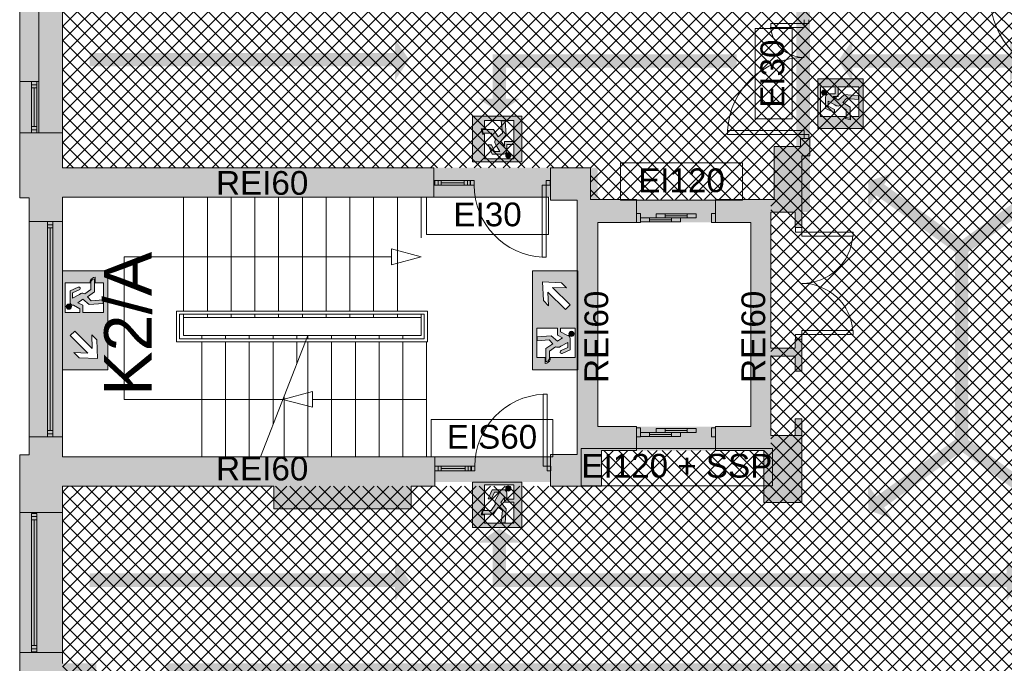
# Paper-space layout 'AP-08 STREFY POŻAROWE I EWAKUACJA - PIĘTRO 6' of a CAD drawing. Header units: millimetres. Extents: x 0 to 594, y 0 to 450.
# Tile 4 of 14: x 71 to 195, y 202 to 283. Entities that reach past the tile are written whole.
import ezdxf
from ezdxf.xclip import XClip

# ---------------------------------------------------------------- set-up
doc = ezdxf.new("R2010")
doc.units = ezdxf.units.MM
doc.header["$MEASUREMENT"] = 0
doc.header["$XCLIPFRAME"] = 0
for name, color, linetype, lineweight, true_color in [('A_ewakuacja_Nr_pióra__104', 7, 'Continuous', 5, 0x006532), ('A_podkład_Nr_pióra__254', 7, 'Continuous', 5, 0xfdfdfd), ('A_ppoż proj_Nr_pióra__104', 7, 'Continuous', 5, 0x006532), ('A_ppoż proj_Nr_pióra__70', 7, 'Continuous', 5, 0x65fe00), ('A_ppoż proj_Nr_pióra__71', 7, 'Continuous', 5, 0xcbfe65)]:
    doc.layers.add(name, color=color, linetype=linetype, lineweight=lineweight, true_color=true_color)
for name, color, linetype, lineweight in [('A_ewakuacja_Nr_pióra__4', 94, 'Continuous', 18), ('A_podkład_Nr_pióra__2', 8, 'Continuous', 13), ('A_ppoż proj_Nr_pióra__1', 7, 'Continuous', 20), ('A_ppoż proj_Nr_pióra__4', 94, 'Continuous', 18)]:
    doc.layers.add(name, color=color, linetype=linetype, lineweight=lineweight)
doc.layers.add('A_podrys', color=7, linetype='Continuous')
doc.styles.add('STYL_AUTOMATYCZNY_1', font='arial.ttf')

# ---------------------------------------------------------------- blocks, each defined once
blk = doc.blocks.new('Rysunek_1_1', base_point=(-1569.28, -182.96))
at = {"layer": 'A_ewakuacja_Nr_pióra__104', "linetype": 'Continuous', "lineweight": 0, "true_color": 0x004c26}
h = blk.add_hatch(color=118, dxfattribs=at)
h.paths.add_polyline_path([(171.53, 275.49), (171.53, 269.24), (177.27, 269.24), (177.27, 275.49)])
h.paths.add_polyline_path([(174.08, 273.29), (174.08, 274.49), (176.71, 274.49), (176.71, 270.77), (175.66, 270.77), (175.66, 270.34), (175, 270.51), (175, 270.77), (171.88, 270.77), (171.88, 274.49), (173.7, 274.49), (173.7, 273.6), (172.91, 273.6, 0.414214), (172.49, 273.19), (172.49, 271.76), (173.64, 271.25), (173.64, 271.65), (172.82, 272.04), (172.82, 272.7), (173.66, 272.22), (173.84, 272.11, 0.230447), (174.33, 272.15), (175.12, 271.6), (175.12, 270.61), (175.59, 270.48), (175.59, 271.91), (174.68, 272.51), (175.13, 273.04), (176.68, 272.89), (176.68, 273.38), (174.91, 273.51), (174.11, 272.83), (173.48, 273.29)], flags=0)
for points in [[(172.02, 273.67, 1), (172.64, 273.88, 1)], [(132.32, 265.54, 1), (132.53, 266.16, 1)], [(76.78, 247.02, 1), (77.07, 246.43, 1)], [(140.56, 243, 1), (140.27, 243.59, 1)], [(132.32, 224.07, 1), (132.53, 223.45, 1)]]:
    blk.add_hatch(color=118, dxfattribs=at).paths.add_polyline_path(points)
h = blk.add_hatch(color=118, dxfattribs=at)
h.paths.add_polyline_path([(134.14, 265.04), (134.14, 270.78), (127.9, 270.78), (127.9, 265.04)])
h.paths.add_polyline_path([(131.95, 267.6), (131.95, 267), (131.48, 267.63), (132.16, 268.43), (132.03, 270.19), (131.55, 270.19), (131.69, 268.65), (131.16, 268.2), (130.57, 269.1), (129.14, 269.1), (129.26, 268.63), (130.25, 268.63), (130.81, 267.85, 0.230447), (130.77, 267.35), (130.87, 267.18), (131.36, 266.33), (130.69, 266.33), (130.3, 267.16), (129.9, 267.16), (130.41, 266.01), (131.84, 266.01, 0.414214), (132.25, 266.42), (132.25, 267.22), (133.14, 267.22), (133.14, 265.39), (129.43, 265.39), (129.43, 268.52), (129.17, 268.52), (128.99, 269.18), (129.43, 269.18), (129.43, 270.23), (133.14, 270.23), (133.14, 267.6)], flags=0)
h = blk.add_hatch(color=118, dxfattribs=at)
h.paths.add_polyline_path([(81.86, 251.26), (76.12, 251.26), (76.12, 245.01), (81.86, 245.01)])
h.paths.add_polyline_path([(76.47, 246.01), (76.47, 249.73), (79.6, 249.73), (79.6, 249.99, -0.24241), (80.26, 250.46), (80.26, 249.73), (81.3, 249.73), (81.3, 246.01), (78.68, 246.01), (78.68, 246.9), (78.08, 247.2), (78.71, 247.67), (79.51, 246.99), (81.27, 247.12), (81.27, 247.61), (79.73, 247.46), (79.27, 247.99), (80.18, 248.59), (80.18, 250.24, 0.304489), (79.71, 249.89), (79.71, 248.9), (78.93, 248.35, 0.230447), (78.43, 248.39), (78.26, 248.28), (77.41, 247.8), (77.41, 248.46), (78.24, 248.85, 1.14772), (78.09, 249.18), (77.08, 248.74), (77.08, 247.31, 0.414214), (77.5, 246.9), (78.3, 246.45), (78.3, 246.01)], flags=0)
h = blk.add_hatch(color=118, dxfattribs=at)
h.paths.add_polyline_path([(135.48, 251.26), (135.48, 245.01), (141.22, 245.01), (141.22, 251.26)])
h.paths.add_polyline_path([(136.88, 247.49), (136.77, 249.86), (139.13, 249.75), (139.79, 249.09), (138.02, 249.16), (140.23, 246.95), (139.66, 246.38), (137.44, 248.58), (137.52, 246.85)], flags=0)
h = blk.add_hatch(color=118, dxfattribs=at)
h.paths.add_polyline_path([(81.86, 238.76), (81.86, 245.01), (76.12, 245.01), (76.12, 238.76)])
h.paths.add_polyline_path([(80.46, 242.53), (80.56, 240.16), (78.21, 240.27), (77.55, 240.92), (79.32, 240.86), (77.11, 243.07), (77.68, 243.64), (79.89, 241.43), (79.82, 243.17)], flags=0)
h = blk.add_hatch(color=118, dxfattribs=at)
h.paths.add_polyline_path([(135.48, 238.76), (141.22, 238.76), (141.22, 245.01), (135.48, 245.01)])
h.paths.add_polyline_path([(140.87, 244.01), (140.87, 240.29), (137.74, 240.29), (137.74, 240.03, -0.24241), (137.08, 239.55), (137.08, 240.29), (136.03, 240.29), (136.03, 244), (138.66, 244), (138.66, 243.11), (139.26, 242.81), (138.63, 242.35), (137.83, 243.03), (136.07, 242.9), (136.07, 242.41), (137.61, 242.55), (138.06, 242.03), (137.16, 241.43), (137.16, 239.78, 0.304489), (137.63, 240.13), (137.63, 241.12), (138.41, 241.67, 0.230447), (138.91, 241.63), (139.08, 241.73), (139.93, 242.22), (139.93, 241.56), (139.1, 241.17, 1.14772), (139.25, 240.83), (140.25, 241.28), (140.25, 242.71, 0.414214), (139.84, 243.12), (139.04, 243.56), (139.04, 244.01)], flags=0)
h = blk.add_hatch(color=118, dxfattribs=at)
h.paths.add_polyline_path([(134.14, 224.57), (127.9, 224.57), (127.9, 218.83), (134.14, 218.83)])
h.paths.add_polyline_path([(131.95, 222.01), (133.14, 222.01), (133.14, 219.38), (129.43, 219.38), (129.43, 220.43), (128.99, 220.43), (129.17, 221.09), (129.43, 221.09), (129.43, 224.22), (133.14, 224.22), (133.14, 222.39), (132.25, 222.39), (132.25, 223.19, 0.414214), (131.84, 223.6), (130.41, 223.6), (129.9, 222.45), (130.3, 222.45), (130.69, 223.28), (131.36, 223.28), (130.87, 222.43), (130.77, 222.26, 0.230447), (130.81, 221.76), (130.25, 220.98), (129.26, 220.98), (129.14, 220.51), (130.57, 220.51), (131.16, 221.41), (131.69, 220.96), (131.55, 219.42), (132.03, 219.42), (132.16, 221.18), (131.48, 221.98), (131.95, 222.61)], flags=0)
at = {"layer": 'A_podkład_Nr_pióra__254', "linetype": 'Continuous', "lineweight": 5, "true_color": 0xfdfdfd}
h = blk.add_hatch(color=7, dxfattribs=at)
h.paths.add_polyline_path([(70.72, 355.07), (70.72, 268.67), (70.72, 260.47), (71.92, 260.47), (71.92, 230.27), (71.92, 228.02), (70.72, 228.02), (70.72, 203.02), (70.72, 136.57), (70.72, 133.27), (538.72, 133.27), (538.72, 199.87), (538.72, 220.67), (538.72, 227.67), (538.02, 227.67), (538.02, 230.27), (538.02, 257.47), (538.02, 260.47), (538.72, 260.47), (538.72, 267.87), (538.72, 285.57), (538.72, 288.77), (538.72, 291.37), (538.72, 319.07), (538.72, 355.07), (402.02, 355.07), (339.92, 355.07), (335.62, 355.07), (274.22, 355.07), (270.02, 355.07), (241.32, 355.07), (236.62, 355.07), (208.02, 355.07), (203.62, 355.07), (196.22, 355.07), (196.22, 351.77), (203.62, 351.77), (203.62, 351.07), (204.22, 351.07), (204.22, 343.57), (204.22, 301.67), (204.22, 294.97), (204.22, 286.87), (207.52, 286.87), (207.52, 288.57), (205.92, 288.57), (205.92, 294.97), (208.02, 294.97), (208.02, 301.67), (205.92, 301.67), (205.92, 343.57), (208.02, 343.57), (208.02, 351.07), (208.02, 351.77), (236.62, 351.77), (236.62, 351.07), (238.32, 351.07), (238.32, 292.97), (229.12, 292.97), (229.12, 290.97), (219.62, 290.97), (219.62, 288.57), (219.12, 288.57), (219.12, 286.87), (219.62, 286.87), (229.12, 286.87), (238.32, 286.87), (249.02, 286.87), (258.52, 286.87), (259.02, 286.87), (259.02, 288.67), (258.52, 288.67), (258.52, 290.97), (249.02, 290.97), (249.02, 292.97), (239.82, 292.97), (239.82, 351.07), (241.32, 351.07), (241.32, 351.77), (270.02, 351.77), (270.02, 351.07), (270.02, 343.07), (270.52, 343.07), (270.52, 301.67), (270.02, 301.67), (270.02, 294.87), (271.22, 294.87), (271.22, 288.67), (270.62, 288.67), (270.62, 286.87), (273.62, 286.87), (273.62, 288.67), (272.92, 288.67), (272.92, 294.87), (273.92, 294.87), (273.92, 301.67), (273.32, 301.67), (273.32, 343.07), (273.92, 343.07), (273.92, 351.07), (274.22, 351.07), (274.22, 351.77), (302.82, 351.77), (302.82, 351.07), (304.32, 351.07), (304.32, 293.07), (296.22, 293.07), (296.22, 291.37), (286.72, 291.37), (286.72, 288.67), (285.22, 288.67), (285.22, 286.87), (286.72, 286.87), (296.22, 286.87), (307.32, 286.87), (315.42, 286.87), (324.92, 286.87), (324.92, 291.37), (315.42, 291.37), (315.42, 293.07), (307.32, 293.07), (306.02, 293.07), (306.02, 351.07), (307.02, 351.07), (307.02, 351.77), (335.62, 351.77), (335.62, 351.07), (336.12, 351.07), (336.12, 343.57), (336.82, 343.57), (336.82, 301.67), (336.12, 301.67), (336.12, 294.87), (337.22, 294.87), (337.22, 288.57), (336.52, 288.57), (336.52, 286.87), (339.42, 286.87), (339.42, 288.57), (339.02, 288.57), (339.02, 294.87), (339.92, 294.87), (339.92, 301.67), (339.52, 301.67), (339.52, 343.57), (339.92, 343.57), (339.92, 351.07), (339.92, 351.77), (368.52, 351.77), (368.52, 351.07), (370.42, 351.07), (370.42, 338.67), (370.42, 293.37), (361.32, 293.37), (361.32, 291.97), (351.82, 291.97), (351.82, 288.57), (351.02, 288.57), (351.02, 286.87), (351.82, 286.87), (361.32, 286.87), (372.32, 286.87), (372.32, 287.07), (401.92, 287.07), (401.92, 286.87), (405.82, 286.87), (405.82, 288.57), (404.22, 288.57), (404.22, 294.77), (406.32, 294.77), (406.32, 301.57), (404.22, 301.57), (404.22, 339.67), (406.32, 339.67), (406.32, 351.07), (406.32, 351.77), (434.92, 351.77), (434.92, 351.07), (436.12, 351.07), (436.12, 293.17), (426.62, 293.17), (426.62, 290.97), (417.12, 290.97), (417.12, 288.57), (416.82, 288.57), (416.82, 286.87), (417.12, 286.87), (426.62, 286.87), (437.72, 286.87), (445.82, 286.87), (455.32, 286.87), (456.52, 286.87), (456.52, 288.57), (455.32, 288.57), (455.32, 290.97), (445.82, 290.97), (445.82, 292.77), (437.72, 292.77), (437.72, 293.17), (437.72, 351.07), (439.22, 351.07), (439.22, 351.77), (467.82, 351.77), (467.82, 351.07), (467.92, 351.07), (467.92, 343.27), (469.12, 343.27), (469.12, 301.57), (467.92, 301.57), (467.92, 294.77), (468.92, 294.77), (468.92, 288.57), (468.12, 288.57), (468.12, 286.87), (471.02, 286.87), (471.62, 286.87), (471.62, 288.57), (471.02, 288.57), (470.72, 288.57), (470.72, 294.77), (471.92, 294.77), (471.92, 301.57), (470.82, 301.57), (470.82, 311.77), (471.62, 311.77), (471.62, 312.57), (470.82, 312.57), (470.82, 343.27), (471.92, 343.27), (471.92, 351.07), (471.92, 351.77), (500.72, 351.77), (500.72, 351.07), (502.22, 351.07), (502.22, 312.57), (496.42, 312.57), (496.42, 311.77), (502.22, 311.77), (502.22, 310.17), (502.22, 292.77), (484.42, 292.77), (484.42, 311.77), (486.42, 311.77), (486.42, 312.57), (483.62, 312.57), (483.62, 311.77), (483.62, 290.97), (483.62, 286.87), (493.12, 286.87), (503.92, 286.87), (533.32, 286.87), (533.82, 286.87), (533.82, 285.57), (533.82, 267.87), (533.82, 263.97), (507.32, 263.97), (507.32, 266.77), (486.72, 266.77), (486.72, 260.57), (507.32, 260.57), (533.82, 260.57), (533.82, 260.47), (533.82, 257.47), (533.82, 230.27), (533.82, 227.67), (533.82, 227.57), (507.22, 227.57), (486.52, 227.57), (486.52, 226.47), (486.42, 226.47), (486.42, 225.87), (486.52, 225.87), (486.52, 221.67), (507.22, 221.67), (507.22, 224.47), (533.82, 224.47), (533.82, 220.67), (533.82, 201.67), (533.22, 201.67), (533.22, 199.87), (533.32, 199.87), (533.32, 161.27), (532.82, 161.27), (532.82, 159.67), (533.32, 159.67), (533.32, 136.57), (505.22, 136.57), (505.22, 137.27), (504.02, 137.27), (504.02, 159.67), (507.52, 159.67), (507.52, 163.77), (504.02, 163.77), (504.02, 177.17), (522.22, 177.17), (522.22, 191.27), (522.22, 199.87), (522.22, 201.67), (514.12, 201.67), (504.02, 201.67), (493.22, 201.67), (483.72, 201.67), (482.62, 201.67), (482.62, 199.87), (483.72, 199.87), (483.72, 197.17), (493.22, 197.17), (493.22, 195.57), (502.02, 195.57), (502.02, 137.27), (500.42, 137.27), (500.42, 136.57), (472.12, 136.57), (472.12, 137.27), (471.82, 137.27), (471.82, 145.07), (470.72, 145.07), (470.72, 186.87), (471.82, 186.87), (471.82, 193.67), (470.72, 193.67), (470.72, 199.87), (471.02, 199.87), (471.02, 201.67), (468.32, 201.67), (468.32, 199.87), (469.12, 199.87), (469.12, 193.67), (468.02, 193.67), (468.02, 186.87), (469.12, 186.87), (469.12, 145.07), (468.02, 145.07), (468.02, 137.27), (467.82, 137.27), (467.82, 136.57), (439.22, 136.57), (439.22, 137.27), (437.52, 137.27), (437.52, 195.57), (446.32, 195.57), (446.32, 197.17), (455.82, 197.17), (455.82, 199.87), (456.72, 199.87), (456.72, 201.67), (455.82, 201.67), (446.32, 201.67), (435.92, 201.67), (426.62, 201.67), (416.42, 201.67), (416.32, 201.67), (416.32, 199.87), (416.42, 199.87), (416.42, 197.17), (416.42, 195.67), (417.12, 195.67), (417.12, 197.17), (426.62, 197.17), (426.62, 195.67), (435.82, 195.67), (435.82, 137.27), (434.72, 137.27), (434.72, 136.57), (406.12, 136.57), (406.12, 137.27), (405.82, 137.27), (405.82, 145.27), (404.72, 145.27), (404.72, 186.87), (405.62, 186.87), (405.62, 193.67), (404.52, 193.67), (404.52, 199.87), (405.32, 199.87), (405.32, 201.67), (401.72, 201.67), (401.72, 199.87), (403.52, 199.87), (403.52, 193.67), (401.72, 193.67), (401.72, 186.87), (402.92, 186.87), (402.92, 145.27), (401.82, 145.27), (401.82, 137.27), (401.52, 137.27), (401.52, 136.57), (372.92, 136.57), (372.92, 137.27), (371.32, 137.27), (371.32, 174.97), (375.32, 174.97), (375.32, 175.97), (371.32, 175.97), (371.32, 195.67), (384.92, 195.67), (384.92, 175.97), (383.32, 175.97), (383.32, 174.97), (386.42, 174.97), (386.42, 178.97), (391.02, 178.97), (391.02, 174.97), (391.82, 174.97), (391.82, 179.77), (386.42, 179.77), (386.42, 195.27), (390.12, 195.27), (390.12, 201.67), (386.42, 201.67), (369.62, 201.67), (361.02, 201.67), (351.52, 201.67), (350.72, 201.67), (350.72, 199.87), (351.52, 199.87), (351.52, 197.17), (361.02, 197.17), (361.02, 195.17), (369.62, 195.17), (369.62, 137.27), (368.42, 137.27), (368.42, 136.57), (339.82, 136.57), (339.82, 137.27), (339.62, 137.27), (339.62, 145.27), (339.12, 145.27), (339.12, 187.17), (339.62, 187.17), (339.62, 193.97), (338.52, 193.97), (338.52, 199.87), (339.12, 199.87), (339.12, 201.67), (336.22, 201.67), (336.22, 199.87), (337.02, 199.87), (337.02, 193.97), (336.02, 193.97), (336.02, 187.17), (336.62, 187.17), (336.62, 145.27), (336.02, 145.27), (336.02, 137.27), (335.72, 137.27), (335.72, 136.57), (307.12, 136.57), (307.12, 137.27), (305.52, 137.27), (305.52, 195.07), (314.82, 195.07), (314.82, 197.17), (324.32, 197.17), (324.32, 199.87), (324.62, 199.87), (324.62, 201.67), (324.32, 201.67), (314.82, 201.67), (303.92, 201.67), (295.52, 201.67), (286.02, 201.67), (284.92, 201.67), (284.92, 199.87), (286.02, 199.87), (286.02, 196.97), (295.52, 196.97), (295.52, 194.87), (303.92, 194.87), (303.92, 137.27), (302.72, 137.27), (302.72, 136.57), (274.12, 136.57), (274.12, 137.27), (273.82, 137.27), (273.82, 145.27), (273.27, 145.27), (273.27, 187.17), (273.77, 187.17), (273.77, 193.97), (272.67, 193.97), (272.67, 199.87), (273.32, 199.87), (273.32, 201.67), (271.67, 201.67), (270.92, 201.67), (270.92, 199.77), (271.27, 199.77), (271.27, 193.97), (270.17, 193.97), (270.17, 187.17), (270.77, 187.17), (270.77, 145.27), (270.22, 145.27), (270.22, 137.27), (269.72, 137.27), (269.72, 136.57), (241.12, 136.57), (241.12, 137.27), (240.12, 137.27), (240.12, 195.37), (249.62, 195.37), (249.62, 197.27), (259.12, 197.27), (259.12, 199.77), (259.32, 199.77), (259.32, 201.67), (259.12, 201.67), (249.62, 201.67), (237.42, 201.67), (237.42, 195.37), (238.32, 195.37), (238.32, 137.27), (236.72, 137.27), (236.72, 136.57), (207.82, 136.57), (207.82, 137.27), (207.82, 145.27), (205.72, 145.27), (205.72, 187.17), (207.82, 187.17), (207.82, 193.27), (217.02, 193.27), (217.02, 197.27), (226.52, 197.27), (226.52, 201.67), (217.02, 201.67), (204.02, 201.67), (196.62, 201.67), (196.62, 196.17), (182.02, 196.17), (182.02, 195.47), (196.62, 195.47), (204.02, 195.47), (204.02, 187.17), (204.02, 168.57), (199.02, 168.57), (199.02, 166.97), (204.02, 166.97), (204.02, 145.27), (204.02, 137.27), (203.52, 137.27), (203.52, 136.57), (174.92, 136.57), (174.92, 137.27), (173.62, 137.27), (173.62, 140.27), (172.02, 140.27), (172.02, 137.27), (170.52, 137.27), (170.52, 136.57), (141.92, 136.57), (141.92, 137.27), (141.62, 137.27), (141.62, 145.07), (140.52, 145.07), (140.52, 178.47), (160.72, 178.47), (160.72, 195.27), (160.72, 200.07), (170.42, 200.07), (170.42, 197.97), (172.02, 197.97), (172.02, 166.37), (172.02, 149.27), (173.62, 149.27), (173.62, 166.37), (174.02, 166.37), (174.02, 201.67), (170.42, 201.67), (160.72, 201.67), (149.02, 201.67), (128.32, 201.67), (126.42, 201.67), (122.22, 201.67), (112.37, 201.67), (89.22, 201.67), (89.22, 195.67), (99.82, 195.67), (99.82, 166.57), (76.12, 166.57), (76.12, 200.07), (80.42, 200.07), (80.42, 201.67), (76.12, 201.67), (76.12, 203.02), (76.12, 224.07), (102.82, 224.07), (102.82, 221.17), (110.47, 221.17), (120.17, 221.17), (120.17, 224.07), (123.17, 224.07), (123.17, 227.77), (120.17, 227.77), (110.47, 227.77), (102.82, 227.77), (76.12, 227.77), (76.12, 228.02), (76.12, 230.27), (76.12, 260.47), (76.12, 260.57), (123.02, 260.57), (123.02, 262.07), (123.17, 262.07), (123.17, 262.67), (123.02, 262.67), (123.02, 264.27), (76.12, 264.27), (76.12, 268.67), (76.12, 293.87), (76.87, 293.87), (76.87, 295.77), (76.12, 295.77), (76.12, 351.77), (104.72, 351.77), (104.72, 351.07), (106.82, 351.07), (106.82, 322.07), (102.13, 322.07), (101.27, 321.21), (101.83, 320.64), (102.46, 321.27), (106.82, 321.27), (106.82, 319.67), (108.32, 319.67), (121.02, 319.67), (121.82, 319.67), (121.82, 320.47), (108.32, 320.47), (108.32, 351.07), (109.42, 351.07), (109.42, 351.77), (138.02, 351.77), (138.02, 344.57), (135.32, 344.57), (135.32, 302.87), (135.32, 293.87), (154.32, 293.87), (154.52, 293.87), (155.42, 293.87), (155.42, 295.57), (154.52, 295.57), (154.32, 295.57), (154.32, 302.87), (136.32, 302.87), (136.32, 343.57), (138.02, 343.57), (142.52, 343.57), (142.52, 351.07), (142.52, 351.77), (170.92, 351.77), (170.92, 351.07), (172.12, 351.07), (172.12, 301.57), (167.42, 301.57), (167.42, 295.57), (167.32, 295.57), (167.32, 293.87), (167.42, 293.87), (167.42, 293.67), (169.32, 293.67), (169.32, 286.57), (169.32, 281.97), (170.52, 281.97), (170.52, 286.57), (174.22, 286.57), (174.22, 293.67), (185.22, 293.67), (185.22, 299.47), (174.22, 299.47), (174.22, 301.57), (174.22, 351.07), (175.22, 351.07), (175.22, 355.07), (172.72, 355.07), (170.92, 355.07)])
h.paths.add_polyline_path([(104.62, 136.57), (76.12, 136.57), (76.12, 165.57), (99.82, 165.57), (99.82, 161.37), (101.42, 161.37), (101.42, 195.67), (112.37, 195.67), (112.37, 200.07), (122.22, 200.07), (122.22, 196.37), (125.82, 196.37), (125.82, 191.27), (122.22, 191.27), (122.22, 185.07), (138.92, 185.07), (138.92, 145.07), (137.82, 145.07), (137.82, 137.27), (137.82, 136.57), (109.32, 136.57), (109.32, 137.27), (104.62, 137.27)], flags=0)
h.paths.add_polyline_path([(137.82, 191.27), (126.42, 191.27), (126.42, 196.37), (126.42, 198.57), (128.32, 198.57), (128.32, 200.47), (149.02, 200.47), (149.02, 195.27), (159.52, 195.27), (159.52, 183.47), (140.52, 183.47), (140.52, 185.07), (140.52, 187.22), (141.52, 187.22), (141.52, 194.12), (139.52, 194.12), (137.82, 194.12)], flags=0)
h.paths.add_polyline_path([(401.92, 287.67), (372.32, 287.67), (372.32, 338.67), (373.22, 338.67), (373.22, 339.67), (400.92, 339.67), (401.92, 339.67), (401.92, 301.57), (401.92, 294.77)], flags=0)
h.paths.add_polyline_path([(503.92, 293.27), (503.92, 305.67), (520.82, 305.67), (521.92, 305.67), (521.92, 310.17), (504.12, 310.17), (504.12, 328.07), (508.72, 328.07), (520.72, 328.07), (520.72, 329.07), (508.72, 329.07), (508.72, 332.67), (504.12, 332.67), (504.12, 351.07), (505.12, 351.07), (505.12, 351.77), (533.32, 351.77), (533.32, 319.07), (532.92, 319.07), (532.92, 291.37), (533.32, 291.37), (533.32, 288.77), (514.42, 288.77), (514.42, 293.27)], flags=0)
h.paths.add_polyline_path([(504.02, 183.47), (504.02, 195.57), (504.02, 195.67), (513.32, 195.67), (513.32, 199.87), (521.32, 199.87), (521.32, 191.27), (521.32, 183.47)], flags=0)
for points in [[(158.62, 231.57), (158.62, 228.55), (163.07, 228.55), (164.72, 228.55), (164.72, 221.97), (169.52, 221.97), (169.52, 230.47), (169.52, 232.57), (168.67, 232.57), (168.67, 230.47), (165.57, 230.47), (165.57, 240.47), (168.67, 240.47), (168.67, 238.57), (169.52, 238.57), (169.52, 242.62), (168.67, 242.62), (168.67, 241.47), (165.57, 241.47), (165.57, 258.67), (168.67, 258.67), (168.67, 256.72), (169.52, 256.72), (169.52, 258.67), (169.52, 265.77), (170.52, 265.77), (170.52, 268.97), (169.32, 268.97), (169.32, 266.97), (166.02, 266.97), (166.02, 260.28), (165.57, 260.28), (158.62, 260.28), (158.62, 257.37), (163.07, 257.37), (163.07, 231.57)], [(137.77, 228.07), (137.77, 224.07), (144.19, 224.07), (144.19, 228.55), (148.62, 228.55), (148.62, 231.57), (143.72, 231.57), (143.72, 257.37), (148.62, 257.37), (148.62, 260.28), (142.83, 260.28), (142.83, 264.27), (137.77, 264.27), (137.77, 260.17), (141.12, 260.17), (141.12, 259.87), (141.12, 229.07), (141.12, 228.07)]]:
    blk.add_hatch(color=7, dxfattribs=at).paths.add_polyline_path(points)
at = {"layer": 'A_ppoż proj_Nr_pióra__104', "linetype": 'Continuous', "lineweight": 5, "true_color": 0x006532}
for points in [[(79.55, 277.08), (118.11, 277.08), (118.11, 275.31), (119.91, 277.93), (118.11, 280.55), (118.11, 278.78), (79.55, 278.78)], [(175.9, 275.15), (175.9, 276.92), (195.79, 276.92), (195.79, 275.15), (197.59, 277.77), (195.79, 280.39), (195.79, 278.62), (175.9, 278.62), (175.9, 280.39), (174.1, 277.77)], [(128.68, 273.02), (131.3, 271.21), (133.92, 273.02), (132.15, 273.02), (132.15, 276.92), (161.29, 276.92), (161.29, 278.62), (130.45, 278.62), (130.45, 276.92), (130.45, 273.02)], [(189.91, 254.97), (179.89, 262.18), (180.92, 263.61), (177.92, 262.54), (177.86, 259.36), (178.89, 260.79), (188.92, 253.59)], [(189.44, 254.94), (190.43, 253.56), (200.46, 260.77), (201.49, 259.34), (201.43, 262.52), (198.44, 263.59), (199.47, 262.15)], [(188.84, 228.42), (190.54, 228.42), (190.54, 255.12), (188.84, 255.12)], [(189.91, 228.58), (188.92, 229.96), (178.89, 222.75), (177.86, 224.19), (177.92, 221.01), (180.92, 219.94), (179.89, 221.37)], [(189.44, 228.6), (199.47, 221.39), (198.44, 219.96), (201.43, 221.03), (201.49, 224.21), (200.46, 222.77), (190.43, 229.98)], [(128.68, 216.92), (130.45, 216.92), (130.45, 213.02), (130.45, 211.32), (182.47, 211.32), (182.47, 213.02), (132.15, 213.02), (132.15, 216.92), (133.92, 216.92), (131.3, 218.72)], [(79.55, 211.32), (118.11, 211.32), (118.11, 209.55), (119.91, 212.17), (118.11, 214.78), (118.11, 213.02), (79.55, 213.02)], [(176.18, 211.32), (195.39, 211.32), (195.39, 209.55), (197.19, 212.17), (195.39, 214.78), (195.39, 213.02), (176.18, 213.02)]]:
    blk.add_hatch(color=128, dxfattribs=at).paths.add_polyline_path(points)
at = {"layer": 'A_ppoż proj_Nr_pióra__4', "linetype": 'Continuous', "lineweight": 0, "true_color": 0x002000}
for points in [[(70.72, 260.57), (141.12, 260.57), (141.12, 264.27), (70.72, 264.27)], [(141.12, 264.27), (141.12, 224.57), (143.72, 224.57), (143.72, 264.27)], [(143.72, 257.37), (165.57, 257.37), (165.57, 260.28), (143.72, 260.28)], [(163.07, 257.37), (163.07, 228.55), (165.57, 228.55), (165.57, 257.37)], [(143.72, 231.57), (143.72, 228.55), (163.07, 228.55), (163.07, 231.57)], [(70.72, 224.57), (141.12, 224.57), (141.12, 227.77), (70.72, 227.77)]]:
    blk.add_hatch(color=98, dxfattribs=at).paths.add_polyline_path(points)
at = {"layer": 'A_ppoż proj_Nr_pióra__70', "linetype": 'Continuous', "lineweight": 0, "true_color": 0x193f00}
for points in [[(170.52, 260.28), (170.52, 293.87), (168.82, 293.87), (168.82, 260.28)], [(165.57, 258.67), (170.52, 258.67), (170.52, 260.28), (165.57, 260.28)]]:
    blk.add_hatch(color=88, dxfattribs=at).paths.add_polyline_path(points)
at = {"layer": 'A_ppoż proj_Nr_pióra__71', "linetype": 'Continuous', "lineweight": 5, "true_color": 0xcbfe65}
h = blk.add_hatch(dxfattribs=at)
h.set_pattern_fill('bloczki_betonowe_0001', color=71, style=0, pattern_type=2)
h.set_pattern_definition([(45, (-1569.2778, -182.9554), (-0.9192388, 0.9192388), []), (135, (-1569.2778, -182.9554), (0.9192388, 0.9192388), [])])
h.paths.add_polyline_path([(76.12, 224.07), (76.12, 136.57), (204.02, 136.57), (204.02, 201.67), (215.32, 201.67), (215.32, 265.97), (204.22, 265.97), (204.22, 355.07), (210.97, 355.07), (210.97, 439.37), (172.83, 439.37), (172.83, 351.77), (76.12, 351.77), (76.12, 264.27), (142.83, 264.27), (142.83, 260.28), (165.57, 260.28), (165.57, 228.55), (144.19, 228.55), (144.19, 224.07)])
at = {"layer": 'A_ewakuacja_Nr_pióra__4', "color": 94, "linetype": 'Continuous', "lineweight": 18, "flags": 128}
for points in [[(177.27, 275.49), (177.27, 269.24), (171.53, 269.24), (171.53, 275.49)], [(171.53, 275.49), (177.27, 275.49)], [(134.14, 270.78), (127.9, 270.78), (127.9, 265.04), (134.14, 265.04)], [(134.14, 265.04), (134.14, 270.78)], [(76.12, 245.01), (76.12, 251.26), (81.86, 251.26), (81.86, 245.01)], [(135.48, 245.01), (135.48, 251.26), (141.22, 251.26), (141.22, 245.01)], [(81.86, 245.01), (81.86, 238.76), (76.12, 238.76), (76.12, 245.01)], [(141.22, 245.01), (141.22, 238.76), (135.48, 238.76), (135.48, 245.01)], [(134.14, 218.83), (127.9, 218.83), (127.9, 224.57), (134.14, 224.57)], [(134.14, 224.57), (134.14, 218.83)]]:
    blk.add_lwpolyline(points, dxfattribs=at)
for points in [[(176.71, 274.49), (174.08, 274.49), (174.08, 273.29), (173.48, 273.29), (174.11, 272.83), (174.91, 273.51), (176.68, 273.38), (176.68, 272.89), (175.13, 273.04), (174.68, 272.51), (175.59, 271.91), (175.59, 270.48), (175.12, 270.61), (175.12, 271.6), (174.33, 272.15, -0.230447), (173.84, 272.11), (173.66, 272.22), (172.82, 272.7), (172.82, 272.04), (173.64, 271.65), (173.64, 271.25), (172.49, 271.76), (172.49, 273.19, -0.414214), (172.91, 273.6), (173.7, 273.6), (173.7, 274.49), (171.88, 274.49), (171.88, 270.77), (175, 270.77), (175, 270.51), (175.66, 270.34), (175.66, 270.77), (176.71, 270.77)], [(133.14, 270.23), (133.14, 267.6), (131.95, 267.6), (131.95, 267), (131.48, 267.63), (132.16, 268.43), (132.03, 270.19), (131.55, 270.19), (131.69, 268.65), (131.16, 268.2), (130.57, 269.1), (129.14, 269.1), (129.26, 268.63), (130.25, 268.63), (130.81, 267.85, 0.230447), (130.77, 267.35), (130.87, 267.18), (131.36, 266.33), (130.69, 266.33), (130.3, 267.16), (129.9, 267.16), (130.41, 266.01), (131.84, 266.01, 0.414214), (132.25, 266.42), (132.25, 267.22), (133.14, 267.22), (133.14, 265.39), (129.43, 265.39), (129.43, 268.52), (129.17, 268.52), (128.99, 269.18), (129.43, 269.18), (129.43, 270.23)], [(81.3, 246.01), (78.68, 246.01), (78.68, 246.9), (78.08, 247.2), (78.71, 247.67), (79.51, 246.99), (81.27, 247.12), (81.27, 247.61), (79.73, 247.46), (79.27, 247.99), (80.18, 248.59), (80.18, 250.24, 0.304489), (79.71, 249.89), (79.71, 248.9), (78.93, 248.35, 0.230447), (78.43, 248.39), (78.26, 248.28), (77.41, 247.8), (77.41, 248.46), (78.24, 248.85, 1.14772), (78.09, 249.18), (77.08, 248.74), (77.08, 247.31, 0.414214), (77.5, 246.9), (78.3, 246.45), (78.3, 246.01), (76.47, 246.01), (76.47, 249.73), (79.6, 249.73), (79.6, 249.99, -0.24241), (80.26, 250.46), (80.26, 249.73), (81.3, 249.73)], [(136.03, 244), (138.66, 244), (138.66, 243.11), (139.26, 242.81), (138.63, 242.35), (137.83, 243.03), (136.07, 242.9), (136.07, 242.41), (137.61, 242.55), (138.06, 242.03), (137.16, 241.43), (137.16, 239.78, 0.304489), (137.63, 240.13), (137.63, 241.12), (138.41, 241.67, 0.230447), (138.91, 241.63), (139.08, 241.73), (139.93, 242.22), (139.93, 241.56), (139.1, 241.17, 1.14772), (139.25, 240.83), (140.25, 241.28), (140.25, 242.71, 0.414214), (139.84, 243.12), (139.04, 243.56), (139.04, 244.01), (140.87, 244.01), (140.87, 240.29), (137.74, 240.29), (137.74, 240.03, -0.24241), (137.08, 239.55), (137.08, 240.29), (136.03, 240.29)], [(133.14, 219.38), (133.14, 222.01), (131.95, 222.01), (131.95, 222.61), (131.48, 221.98), (132.16, 221.18), (132.03, 219.42), (131.55, 219.42), (131.69, 220.96), (131.16, 221.41), (130.57, 220.51), (129.14, 220.51), (129.26, 220.98), (130.25, 220.98), (130.81, 221.76, -0.230447), (130.77, 222.26), (130.87, 222.43), (131.36, 223.28), (130.69, 223.28), (130.3, 222.45), (129.9, 222.45), (130.41, 223.6), (131.84, 223.6, -0.414214), (132.25, 223.19), (132.25, 222.39), (133.14, 222.39), (133.14, 224.22), (129.43, 224.22), (129.43, 221.09), (129.17, 221.09), (128.99, 220.43), (129.43, 220.43), (129.43, 219.38)]]:
    blk.add_lwpolyline(points, format="xyb", close=True, dxfattribs=at)
for points in [[(139.66, 246.38), (140.23, 246.95), (138.02, 249.16), (139.79, 249.09), (139.13, 249.75), (136.77, 249.86), (136.88, 247.49), (137.52, 246.85), (137.44, 248.58)], [(77.68, 243.64), (77.11, 243.07), (79.32, 240.86), (77.55, 240.92), (78.21, 240.27), (80.56, 240.16), (80.46, 242.53), (79.82, 243.17), (79.89, 241.43)]]:
    blk.add_lwpolyline(points, close=True, dxfattribs=at)
at = {"layer": 'A_ewakuacja_Nr_pióra__4', "color": 94, "linetype": 'Continuous', "lineweight": 18}
for centre in [(172.33, 273.77), (132.43, 265.85), (76.93, 246.73), (140.41, 243.29), (132.43, 223.76)]:
    blk.add_circle(centre, 0.328, dxfattribs=at)
at = {"layer": 'A_podkład_Nr_pióra__2', "color": 8, "linetype": 'Continuous', "lineweight": 13}
for p, q in [((70.72, 355.07), (70.72, 260.47)), ((76.12, 264.27), (76.12, 293.87)), ((73.12, 268.67), (73.12, 286.27)), ((165.57, 282.48), (170.37, 282.48)), ((165.57, 282.48), (165.57, 282.03)), ((169.82, 281.98), (169.82, 282.98)), ((170.37, 282.48), (170.37, 282.98)), ((169.82, 281.98), (165.57, 281.98)), ((73.12, 275.17), (70.72, 275.17)), ((72.22, 268.67), (72.22, 275.17)), ((72.9, 275.17), (72.9, 268.67)), ((72.22, 274.77), (72.9, 274.77)), ((72.9, 274.37), (72.22, 274.37)), ((72.56, 274.37), (72.56, 269.47)), ((76.12, 268.67), (70.72, 268.67)), ((72.9, 269.47), (72.22, 269.47)), ((72.22, 269.07), (72.9, 269.07)), ((160.12, 268.49), (160.12, 268.99)), ((169.82, 268.99), (160.12, 268.99)), ((169.82, 267.99), (169.82, 268.99)), ((160.12, 268.49), (170.37, 268.49)), ((170.37, 267.99), (170.37, 268.49)), ((169.32, 266.97), (166.02, 266.97)), ((166.02, 266.97), (166.02, 260.28)), ((169.52, 255.62), (169.52, 265.77)), ((123.02, 264.27), (76.12, 264.27)), ((123.02, 260.57), (123.02, 264.27)), ((128.12, 262.67), (123.02, 262.67)), ((123.17, 262.67), (123.17, 262.07)), ((123.57, 262.07), (123.57, 262.67)), ((123.97, 262.67), (123.97, 262.07)), ((126.87, 262.67), (126.87, 262.07)), ((127.27, 262.07), (127.27, 262.67)), ((127.62, 262.67), (127.62, 262.07)), ((127.67, 262.07), (127.67, 262.67)), ((128.12, 262.07), (128.12, 262.67)), ((137.22, 252.97), (137.22, 262.67)), ((137.22, 262.67), (137.72, 262.67)), ((137.72, 262.67), (137.72, 262.07)), ((123.02, 262.07), (128.12, 262.07)), ((126.87, 262.37), (123.97, 262.37)), ((136.72, 262.07), (136.72, 252.97)), ((137.72, 262.07), (136.72, 262.07)), ((70.72, 260.47), (71.92, 260.47)), ((71.92, 260.47), (71.92, 228.02)), ((76.12, 227.77), (76.12, 260.57)), ((76.12, 260.57), (123.02, 260.57)), ((91.42, 260.47), (91.42, 246.17)), ((94.42, 260.47), (94.42, 246.17)), ((97.42, 260.47), (97.42, 246.17)), ((100.42, 260.47), (100.42, 246.17)), ((103.42, 260.47), (103.42, 246.17)), ((106.42, 260.47), (106.42, 246.17)), ((109.42, 260.47), (109.42, 246.17)), ((112.42, 260.47), (112.42, 246.17)), ((115.42, 260.47), (115.42, 246.17)), ((118.42, 260.47), (118.42, 246.17)), ((121.42, 260.47), (121.42, 255.43)), ((141.12, 260.17), (141.12, 228.07)), ((148.62, 260.28), (142.83, 260.28)), ((148.62, 260.28), (148.62, 257.37)), ((158.62, 260.28), (158.62, 257.37)), ((166.02, 260.28), (158.62, 260.28)), ((165.57, 241.47), (165.57, 258.67)), ((165.57, 258.67), (168.67, 258.67)), ((168.67, 258.67), (168.67, 256.72)), ((76.12, 257.47), (71.92, 257.47)), ((74.24, 230.27), (74.24, 257.47)), ((74.92, 257.47), (74.92, 230.27)), ((149.13, 258.51), (148.62, 258.51)), ((149.13, 257.37), (149.13, 258.51)), ((156.15, 257.94), (149.13, 257.94)), ((149.13, 257.43), (154.19, 257.43)), ((150.27, 257.43), (150.27, 257.94)), ((150.27, 257.69), (153.05, 257.69)), ((156.15, 258.45), (151.09, 258.45)), ((151.09, 258.45), (151.09, 257.94)), ((152.23, 257.94), (152.23, 258.45)), ((152.23, 258.19), (155.01, 258.19)), ((153.05, 257.43), (153.05, 257.94)), ((154.19, 257.43), (154.19, 257.94)), ((155.01, 257.94), (155.01, 258.45)), ((156.15, 257.94), (156.15, 258.45)), ((158.11, 257.37), (158.11, 258.51)), ((158.11, 258.51), (158.62, 258.51)), ((74.92, 257.07), (74.24, 257.07)), ((74.24, 256.67), (74.92, 256.67)), ((74.58, 231.07), (74.58, 256.67)), ((143.72, 231.57), (143.72, 257.37)), ((143.72, 257.37), (149.13, 257.37)), ((158.11, 257.37), (163.07, 257.37)), ((163.07, 257.37), (163.07, 231.57)), ((169.52, 256.72), (168.67, 256.72)), ((168.72, 256.12), (168.72, 256.72)), ((175.97, 256.12), (168.72, 256.12)), ((169.52, 255.62), (175.97, 255.62)), ((175.97, 256.12), (175.97, 255.62)), ((121.42, 253.02), (117.69, 254.02)), ((117.69, 252.02), (117.69, 254.02)), ((83.92, 253.02), (83.92, 235.02)), ((117.69, 253.02), (83.92, 253.02)), ((121.42, 253.02), (117.69, 252.02)), ((137.22, 252.97), (136.72, 252.97)), ((122.22, 246.17), (90.52, 246.17)), ((90.52, 246.17), (90.52, 242.27)), ((121.82, 245.77), (90.92, 245.77)), ((90.92, 245.77), (90.92, 242.67)), ((91.42, 245.77), (91.42, 243.07)), ((121.42, 245.37), (91.42, 245.37)), ((94.42, 245.77), (94.42, 245.37)), ((97.42, 245.77), (97.42, 245.37)), ((100.42, 245.77), (100.42, 245.37)), ((103.42, 245.77), (103.42, 245.37)), ((106.42, 245.77), (106.42, 245.37)), ((109.42, 245.77), (109.42, 245.37)), ((112.42, 245.77), (112.42, 245.37)), ((115.42, 245.77), (115.42, 245.37)), ((118.42, 245.77), (118.42, 245.37)), ((121.42, 245.77), (121.42, 243.07)), ((121.82, 242.67), (121.82, 245.77)), ((122.22, 242.27), (122.22, 246.17)), ((121.82, 242.67), (90.92, 242.67)), ((121.42, 243.07), (91.42, 243.07)), ((93.72, 242.67), (93.72, 243.07)), ((96.72, 242.67), (96.72, 243.07)), ((99.72, 242.67), (99.72, 243.07)), ((101.12, 227.77), (107.12, 243.07)), ((102.72, 242.67), (102.72, 243.07)), ((105.72, 242.67), (105.72, 243.07)), ((107.12, 242.67), (107.12, 243.07)), ((110.12, 242.67), (110.12, 243.07)), ((113.12, 242.67), (113.12, 243.07)), ((116.12, 242.67), (116.12, 243.07)), ((119.12, 242.67), (119.12, 243.07)), ((169.52, 242.62), (168.67, 242.62)), ((168.67, 242.62), (168.67, 241.47)), ((175.97, 243.22), (168.72, 243.22)), ((168.72, 243.22), (168.72, 242.62)), ((169.52, 238.57), (169.52, 243.72)), ((169.52, 243.72), (175.97, 243.72)), ((175.97, 243.22), (175.97, 243.72)), ((122.22, 242.27), (90.52, 242.27)), ((93.72, 227.77), (93.72, 242.27)), ((96.72, 227.77), (96.72, 242.27)), ((99.72, 227.77), (99.72, 242.27)), ((102.72, 231.85), (102.72, 242.27)), ((105.72, 239.5), (105.72, 242.27)), ((107.12, 227.77), (107.12, 242.27)), ((110.12, 227.77), (110.12, 242.27)), ((113.12, 227.77), (113.12, 242.27)), ((116.12, 227.77), (116.12, 242.27)), ((119.12, 227.77), (119.12, 242.27)), ((122.12, 227.77), (122.12, 242.27)), ((168.67, 241.47), (165.57, 241.47)), ((165.57, 240.47), (168.67, 240.47)), ((165.57, 230.47), (165.57, 240.47)), ((168.67, 240.47), (168.67, 238.57)), ((169.52, 238.57), (168.67, 238.57)), ((103.96, 235.02), (107.69, 236.02)), ((104.12, 227.77), (104.12, 235.42)), ((107.69, 236.02), (107.69, 234.02)), ((137.32, 235.67), (136.82, 235.67)), ((136.82, 226.57), (136.82, 235.67)), ((137.32, 235.67), (137.32, 225.97)), ((83.92, 235.02), (103.96, 235.02)), ((103.96, 235.02), (107.69, 234.02)), ((107.69, 235.02), (122.12, 235.02)), ((169.52, 232.57), (168.67, 232.57)), ((168.67, 232.57), (168.67, 230.47)), ((169.52, 230.47), (169.52, 232.57)), ((148.62, 231.57), (143.72, 231.57)), ((148.62, 228.55), (148.62, 231.57)), ((149.13, 231.41), (148.62, 231.41)), ((149.13, 230.27), (149.13, 231.41)), ((156.15, 231.35), (151.09, 231.35)), ((151.09, 231.35), (151.09, 230.84)), ((152.23, 230.84), (152.23, 231.35)), ((155.01, 230.84), (155.01, 231.35)), ((156.15, 230.84), (156.15, 231.35)), ((158.11, 230.27), (158.11, 231.41)), ((158.11, 231.41), (158.62, 231.41)), ((163.07, 231.57), (158.62, 231.57)), ((158.62, 228.55), (158.62, 231.57)), ((76.12, 230.27), (71.92, 230.27)), ((74.24, 231.07), (74.92, 231.07)), ((74.92, 230.67), (74.24, 230.67)), ((148.62, 230.27), (149.13, 230.27)), ((156.15, 230.84), (149.13, 230.84)), ((149.13, 230.33), (154.19, 230.33)), ((150.27, 230.33), (150.27, 230.84)), ((150.27, 230.59), (153.05, 230.59)), ((152.23, 231.09), (155.01, 231.09)), ((153.05, 230.33), (153.05, 230.84)), ((154.19, 230.33), (154.19, 230.84)), ((158.62, 230.27), (158.11, 230.27)), ((168.67, 230.47), (169.52, 230.47)), ((71.92, 228.02), (70.72, 228.02)), ((70.72, 228.02), (70.72, 133.27)), ((123.17, 227.77), (76.12, 227.77)), ((123.17, 224.07), (123.17, 227.77)), ((144.19, 228.55), (148.62, 228.55)), ((144.19, 224.07), (144.19, 228.55)), ((158.62, 228.55), (164.72, 228.55)), ((123.17, 226.57), (128.22, 226.57)), ((123.57, 226.57), (123.57, 225.97)), ((123.97, 225.97), (123.97, 226.57)), ((126.97, 225.97), (126.97, 226.57)), ((127.37, 226.57), (127.37, 225.97)), ((127.72, 225.97), (127.72, 226.57)), ((127.77, 226.57), (127.77, 225.97)), ((128.22, 226.57), (128.22, 225.97)), ((137.82, 226.57), (136.82, 226.57)), ((137.77, 225.97), (137.77, 226.57)), ((137.82, 225.97), (137.82, 226.57)), ((128.22, 225.97), (123.17, 225.97)), ((126.97, 226.27), (123.97, 226.27)), ((137.32, 225.97), (137.82, 225.97)), ((76.12, 224.07), (102.82, 224.07)), ((76.12, 201.67), (76.12, 224.07)), ((102.82, 224.07), (102.82, 221.17)), ((120.17, 224.07), (123.17, 224.07)), ((120.17, 221.17), (120.17, 224.07)), ((141.12, 224.07), (141.67, 224.07)), ((76.12, 220.72), (70.72, 220.72)), ((72.22, 203.12), (72.22, 220.62)), ((72.22, 220.62), (72.9, 220.62)), ((72.22, 220.22), (72.9, 220.22)), ((72.9, 220.62), (72.9, 203.12)), ((102.82, 221.17), (120.17, 221.17)), ((72.9, 219.82), (72.22, 219.82)), ((72.56, 219.82), (72.56, 203.92)), ((76.12, 203.02), (70.72, 203.02)), ((72.9, 203.92), (72.22, 203.92)), ((72.22, 203.52), (72.9, 203.52)), ((72.9, 203.12), (72.22, 203.12))]:
    blk.add_line(p, q, dxfattribs=at)
at = {"layer": 'A_podkład_Nr_pióra__2', "color": 8, "linetype": 'Continuous', "lineweight": 13, "flags": 128}
for points in [[(169.32, 267.99), (169.32, 266.97)], [(170.52, 265.77), (170.52, 267.99), (169.32, 267.99)], [(169.52, 265.77), (170.52, 265.77)], [(142.83, 260.28), (142.83, 264.27), (137.77, 264.27), (137.77, 260.17), (141.12, 260.17)], [(164.72, 228.55), (164.72, 221.97), (169.52, 221.97), (169.52, 230.47), (165.57, 230.47)], [(141.12, 228.07), (137.77, 228.07), (137.77, 224.07), (144.19, 224.07), (144.19, 228.07)]]:
    blk.add_lwpolyline(points, dxfattribs=at)
at = {"layer": 'A_podkład_Nr_pióra__2', "color": 8, "linetype": 'Continuous', "lineweight": 13}
for centre, radius, start, end in [((204.22, 286.37), 11.01, 103.6033, 270), ((169.82, 282.48), 4.28, 186.0123, 270), ((169.82, 268.49), 9.71, 90, 176.855), ((137.22, 262.07), 9.1, 180, 267.2035), ((169.52, 256.12), 6.45, 270, 356.0577), ((169.52, 243.22), 6.45, 3.9423, 90), ((137.32, 226.57), 9.1, 92.7965, 180)]:
    blk.add_arc(centre, radius, start, end, dxfattribs=at)
at = {"layer": 'A_ppoż proj_Nr_pióra__1', "color": 7, "linetype": 'Continuous', "lineweight": 20}
for p, q in [((168.3, 281.86), (163.59, 281.86)), ((163.59, 281.86), (163.59, 270.46)), ((168.3, 270.46), (168.3, 281.86)), ((163.59, 270.46), (168.3, 270.46)), ((162.01, 264.88), (146.62, 264.88)), ((146.62, 264.88), (146.62, 260.17)), ((162.01, 260.17), (162.01, 264.88)), ((137.5, 260.57), (122.11, 260.57)), ((122.11, 260.57), (122.11, 255.86)), ((137.5, 255.86), (137.5, 260.57)), ((146.62, 260.17), (162.01, 260.17)), ((122.11, 255.86), (137.5, 255.86)), ((138.06, 232.48), (122.68, 232.48)), ((122.68, 232.48), (122.68, 227.77)), ((138.06, 227.77), (138.06, 232.48)), ((165.82, 228.82), (141.62, 228.82)), ((141.62, 228.82), (141.62, 224.11)), ((165.82, 224.11), (165.82, 228.82)), ((122.68, 227.77), (138.06, 227.77)), ((141.62, 224.11), (165.82, 224.11))]:
    blk.add_line(p, q, dxfattribs=at)
at = {"layer": 'A_ppoż proj_Nr_pióra__1', "color": 7, "linetype": 'Continuous', "lineweight": 20, "attachment_point": 5, "rotation": 90, "style": 'STYL_AUTOMATYCZNY_1'}
for s, insert, char_height in [('\\A1;{\\pqc;\\fArial|b0|i0|c238|p0;\\W1.000000;EI30}', (165.8, 276.16), 3), ('\\A1;{\\pqc;\\fArial|b0|i0|c238|p0;\\W1.000000;K2/A}', (84.43, 244.57), 6), ('\\A1;{\\pqc;\\fArial|b0|i0|c238|p0;\\W1.000000;REI60}', (143.57, 242.92), 3), ('\\A1;{\\pqc;\\fArial|b0|i0|c238|p0;\\W1.000000;REI60}', (163.4, 242.92), 3)]:
    blk.add_mtext(s, dxfattribs=dict(at, insert=insert, char_height=char_height))
at = {"layer": 'A_ppoż proj_Nr_pióra__1', "color": 7, "linetype": 'Continuous', "lineweight": 20, "char_height": 3, "attachment_point": 5, "style": 'STYL_AUTOMATYCZNY_1'}
for s, insert in [('\\A1;{\\pqc;\\fArial|b0|i0|c238|p0;\\W1.000000;REI60}', (101.35, 262.34)), ('\\A1;{\\pqc;\\fArial|b0|i0|c238|p0;\\W1.000000;EI120}', (154.31, 262.67)), ('\\A1;{\\pqc;\\fArial|b0|i0|c238|p0;\\W1.000000;EI30}', (129.81, 258.36)), ('\\A1;{\\pqc;\\fArial|b0|i0|c238|p0;\\W1.000000;EIS60}', (130.37, 230.27)), ('\\A1;{\\pqc;\\fArial|b0|i0|c238|p0;\\W1.000000;REI60}', (101.35, 226.26)), ('\\A1;{\\pqc;\\fArial|b0|i0|c238|p0;\\W1.000000;EI120 + SSP}', (153.72, 226.61))]:
    blk.add_mtext(s, dxfattribs=dict(at, insert=insert))

psp = doc.layouts.new('AP-08 STREFY POŻAROWE I EWAKUACJA - PIĘTRO 6')

# ---------------------------------------------------------------- block references
at = {"layer": 'A_podrys', "color": 37, "linetype": 'Continuous', "lineweight": 5, "true_color": 0x656532}
ref = psp.add_blockref('Rysunek_1_1', (-1569.28, -182.96), dxfattribs=at)
XClip(ref).set_block_clipping_path([(29.90003743, 88.3564149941), (559.0435101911, 445.1)])

doc.saveas('drawing.dxf')
